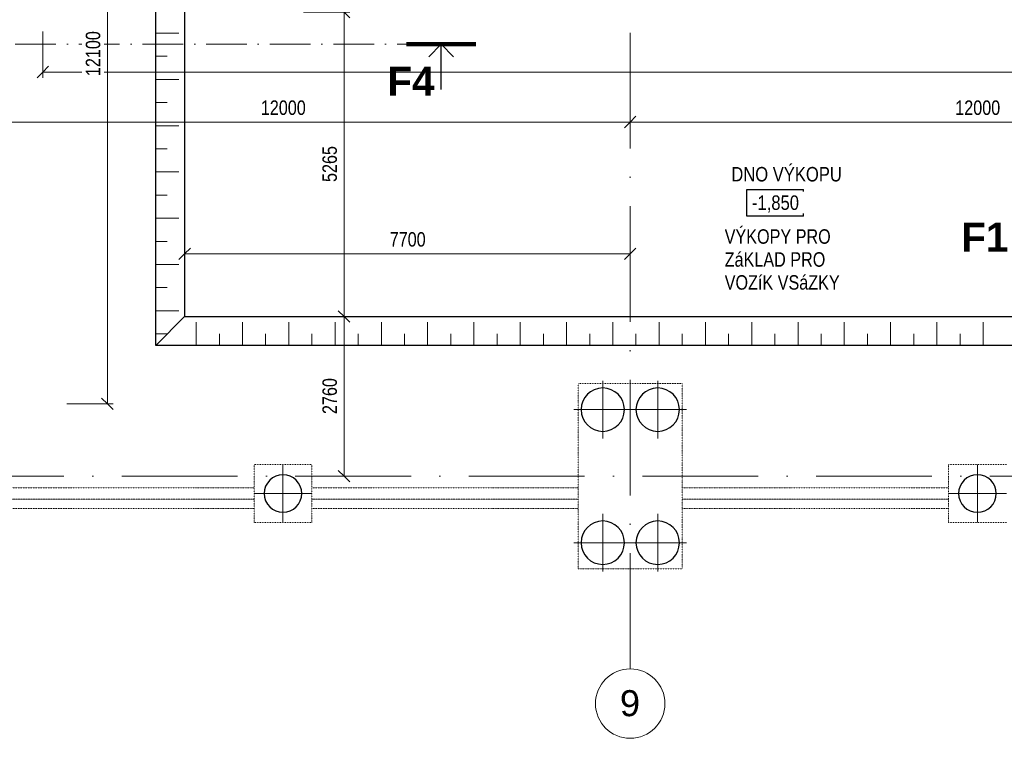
# Model space of a CAD drawing. Header units: millimetres. Extents: x 52781 to 270224, y -9967 to 33961.
# Tile 6 of 19: x 103220 to 120235, y 3217 to 15642. Entities that reach past the tile are written whole.
import ezdxf

# ---------------------------------------------------------------- set-up
doc = ezdxf.new("R2010")
doc.units = ezdxf.units.MM
for name, pattern in [('B_CARA_12', [2.6, 1, -0.8, 0, -0.8]), ('Čerchovaná 20mm', [3000, 2000, -500, 0, -500]), ('Čerchovaná řez', [1100, 700, -200, 0, -200])]:
    doc.linetypes.add(name, pattern=pattern)
for name, color, linetype, lineweight in [('CA_KOTY', 3, 'Continuous', 9), ('CA_KOTY-100', 3, 'Continuous', 9), ('CA_OSY', 5, 'Continuous', 9), ('CA_POHHRA18', 9, 'Continuous', 9), ('CA_POHHRA25', 7, 'Continuous', 13), ('CA_REZY', 1, 'Continuous', 25), ('CA_REZYZNACKY', 1, 'Continuous', 9), ('CA_TEXT25', 7, 'Continuous', 9), ('CA_TEXT35', 62, 'Continuous', 9), ('CA_ZAKLADY25', 7, 'Continuous', 13), ('CA_ZAKLADY5', 1, 'Continuous', 25)]:
    doc.layers.add(name, color=color, linetype=linetype, lineweight=lineweight)
doc.styles.add('Arial', font='arial.ttf', dxfattribs={"height": 450})
doc.styles.add('Arial Narrow', font='ARIALN.TTF', dxfattribs={"height": 250})
doc.styles.add('Arial_1', font='arial.ttf', dxfattribs={"width": 0.8, "height": 250})
doc.styles.add('Arial_B', font='arialbd.ttf', dxfattribs={"height": 500})
doc.dimstyles.new('HP_Přímá_-_2_5_mm_Ariel', dxfattribs={"dimscale": 304.8, "dimtxt": 255.06485, "dimasz": 0.656168, "dimexe": 0.328084, "dimexo": 0.0625, "dimgap": 0.164042, "dimtad": 1, "dimdec": 0, "dimzin": 0, "dimdsep": 46, "dimtxsty": 'Arial_1', "dimblk1": 'OBLIQUE', "dimblk2": 'OBLIQUE', "dimsah": 1, "dimcen": 0.09, "dimazin": 0, "dimtfac": 1, "dimtdec": 4, "dimtix": 1, "dimtmove": 0, "dimatfit": 3, "dimfxl": 2.296588, "dimfxlon": 1, "dimtvp": 1, "dimtfill": 1, "dimtolj": 1, "dimtzin": 0, "dimarcsym": 2})

# ---------------------------------------------------------------- blocks, each defined once
blk = doc.blocks.new('pilota 600 mm - D_750_650-2142274--3_400 _ Vykopy')
at = {"layer": 'CA_POHHRA18'}
for q in [(0, 500), (-500, 0), (0, -500), (500, 0)]:
    blk.add_line((0, 0), q, dxfattribs=at)
blk = doc.blocks.new('pilota 600 mm - D_750_650-2142275--3_400 _ Vykopy')
at = {"layer": 'CA_POHHRA18'}
for q in [(0, 500), (-500, 0), (500, 0), (0, -500)]:
    blk.add_line((0, 0), q, dxfattribs=at)
blk = doc.blocks.new('pilota 600 mm - D_750_650-2142303--3_400 _ Vykopy')
at = {"layer": 'CA_POHHRA18'}
for q in [(0, 500), (-500, 0), (0, -500), (500, 0)]:
    blk.add_line((0, 0), q, dxfattribs=at)
blk = doc.blocks.new('Opakovaný detail - 2мм М200-V12--3_400 _ Vykopy')
at = {"layer": 'CA_POHHRA18'}
for p, q in [((-5000, 0), (-5000, 400)), ((-4200, 0), (-4200, 400)), ((-3400, 0), (-3400, 400)), ((-2600, 0), (-2600, 400)), ((-1800, 0), (-1800, 400)), ((-1000, 0), (-1000, 400)), ((-200, 0), (-200, 400)), ((-4600, 0), (-4600, 200)), ((-3800, 0), (-3800, 200)), ((-3000, 0), (-3000, 200)), ((-2200, 0), (-2200, 200)), ((-1400, 0), (-1400, 200)), ((-600, 0), (-600, 200)), ((200, 0), (200, 200)), ((-5200, 0), (-4400, 0)), ((-4400, 0), (-3600, 0)), ((-3600, 0), (-2800, 0)), ((-2800, 0), (-2000, 0)), ((-2000, 0), (-1200, 0)), ((-1200, 0), (-400, 0)), ((-400, 0), (400, 0))]:
    blk.add_line(p, q, dxfattribs=at)
blk = doc.blocks.new('Opakovaný detail - 2мм М200-V15--3_400 _ Vykopy')
at = {"layer": 'CA_POHHRA18'}
for p, q in [((-50600, 0), (-50600, 400)), ((-49800, 0), (-49800, 400)), ((-49000, 0), (-49000, 400)), ((-48200, 0), (-48200, 400)), ((-47400, 0), (-47400, 400)), ((-46600, 0), (-46600, 400)), ((-45800, 0), (-45800, 400)), ((-45000, 0), (-45000, 400)), ((-44200, 0), (-44200, 400)), ((-43400, 0), (-43400, 400)), ((-42600, 0), (-42600, 400)), ((-41800, 0), (-41800, 400)), ((-41000, 0), (-41000, 400)), ((-40200, 0), (-40200, 400)), ((-39400, 0), (-39400, 400)), ((-38600, 0), (-38600, 400)), ((-37800, 0), (-37800, 400)), ((-37000, 0), (-37000, 400)), ((-50200, 0), (-50200, 200)), ((-49400, 0), (-49400, 200)), ((-48600, 0), (-48600, 200)), ((-47800, 0), (-47800, 200)), ((-47000, 0), (-47000, 200)), ((-46200, 0), (-46200, 200)), ((-45400, 0), (-45400, 200)), ((-44600, 0), (-44600, 200)), ((-43800, 0), (-43800, 200)), ((-43000, 0), (-43000, 200)), ((-42200, 0), (-42200, 200)), ((-41400, 0), (-41400, 200)), ((-40600, 0), (-40600, 200)), ((-39800, 0), (-39800, 200)), ((-39000, 0), (-39000, 200)), ((-38200, 0), (-38200, 200)), ((-37400, 0), (-37400, 200)), ((-50800, 0), (-50000, 0)), ((-50000, 0), (-49200, 0)), ((-49200, 0), (-48400, 0)), ((-48400, 0), (-47600, 0)), ((-47600, 0), (-46800, 0)), ((-46800, 0), (-46000, 0)), ((-46000, 0), (-45200, 0)), ((-45200, 0), (-44400, 0)), ((-44400, 0), (-43600, 0)), ((-43600, 0), (-42800, 0)), ((-42800, 0), (-42000, 0)), ((-42000, 0), (-41200, 0)), ((-41200, 0), (-40400, 0)), ((-40400, 0), (-39600, 0)), ((-39600, 0), (-38800, 0)), ((-38800, 0), (-38000, 0)), ((-38000, 0), (-37200, 0)), ((-37200, 0), (-36400, 0))]:
    blk.add_line(p, q, dxfattribs=at)
blk = doc.blocks.new('Osnova - Bublina osnovy 12mm-4850--3_400 _ Vykopy')
at = {"layer": 'CA_TEXT35'}
blk.add_circle((0, 0), 6, dxfattribs=at)
blk = doc.blocks.new('DIMBLOCK2--3_400 _ Vykopy')
at = {"layer": 'CA_KOTY-100'}
for p, q in [((113770, 13872), (113770, 14572)), ((125770, 13872), (125770, 14572)), ((113770, 13872), (113870, 13972)), ((125770, 13872), (125870, 13972)), ((113770, 13872), (113670, 13772)), ((113770, 13872), (125770, 13872)), ((113770, 13872), (113770, 13772)), ((125770, 13872), (125670, 13772)), ((125770, 13872), (125770, 13772))]:
    blk.add_line(p, q, dxfattribs=at)
at = {"layer": 'CA_KOTY-100', "color": 0, "insert": (119387, 14246), "char_height": 250, "width": 918.23, "attachment_point": 1, "line_spacing_factor": 0.941778, "style": 'Arial_1', "bg_fill": 3, "box_fill_scale": 1.25, "bg_fill_color": 256, "bg_fill_true_color": 13158600, "bg_fill_transparency": 0}
blk.add_mtext('12000', dxfattribs=at)
blk = doc.blocks.new('_Oblique')
at = {"color": 0, "linetype": 'ByBlock', "lineweight": -2}
blk.add_line((-0.5, -0.5), (0.5, 0.5), dxfattribs=at)
blk = doc.blocks.new('DIMBLOCK18--3_400 _ Vykopy')
at = {"layer": 'CA_KOTY-100'}
for p, q in [((101770, 13872), (101770, 14572)), ((113770, 13872), (113770, 14572)), ((101770, 13872), (101870, 13972)), ((113770, 13872), (113870, 13972)), ((101770, 13872), (101670, 13772)), ((101770, 13872), (113770, 13872)), ((101770, 13872), (101770, 13772)), ((113770, 13872), (113670, 13772)), ((113770, 13872), (113770, 13772))]:
    blk.add_line(p, q, dxfattribs=at)
at = {"layer": 'CA_KOTY-100', "color": 0, "insert": (107387, 14246), "char_height": 250, "width": 918.23, "attachment_point": 1, "line_spacing_factor": 0.941778, "style": 'Arial_1', "bg_fill": 3, "box_fill_scale": 1.25, "bg_fill_color": 256, "bg_fill_true_color": 13158600, "bg_fill_transparency": 0}
blk.add_mtext('12000', dxfattribs=at)
blk = doc.blocks.new('DIMBLOCK30--3_400 _ Vykopy')
at = {"layer": 'CA_KOTY-100'}
for p, q in [((103620, 14737), (103620, 15437)), ((153470, 14737), (153470, 15437)), ((103620, 14737), (103720, 14837)), ((153470, 14737), (153570, 14837)), ((103620, 14737), (103520, 14637)), ((103620, 14737), (153470, 14737)), ((103620, 14737), (103620, 14637)), ((153470, 14737), (153370, 14637)), ((153470, 14737), (153470, 14637))]:
    blk.add_line(p, q, dxfattribs=at)
at = {"layer": 'CA_KOTY-100', "color": 0, "insert": (128162, 15111), "char_height": 250, "width": 918.23, "attachment_point": 1, "line_spacing_factor": 0.941778, "style": 'Arial_1', "bg_fill": 3, "box_fill_scale": 1.25, "bg_fill_color": 256, "bg_fill_true_color": 13158600, "bg_fill_transparency": 0}
blk.add_mtext('49850', dxfattribs=at)
blk = doc.blocks.new('Řez - HP_rez-422275--3_400 _ Vykopy')
at = {"layer": 'CA_REZYZNACKY', "lineweight": 100}
blk.add_line((-12, 0), (0, 0), dxfattribs=at)
at = {"layer": 'CA_REZYZNACKY', "lineweight": 25}
for p, q in [((-6, 0), (-8.15, -2.15)), ((-6, 0), (-3.85, -2.15)), ((-6, -7.82), (-6, 0))]:
    blk.add_line(p, q, dxfattribs=at)
blk = doc.blocks.new('DIMBLOCK80--3_400 _ Vykopy')
at = {"layer": 'CA_KOTY-100'}
for p, q in [((104736, 21100), (104036, 21100)), ((104736, 21100), (104636, 21200)), ((104736, 21100), (104736, 9000)), ((104736, 21100), (104836, 21000)), ((104736, 21100), (104836, 21100)), ((104736, 9000), (104636, 9100)), ((104736, 9000), (104036, 9000)), ((104736, 9000), (104836, 8900)), ((104736, 9000), (104836, 9000))]:
    blk.add_line(p, q, dxfattribs=at)
at = {"layer": 'CA_KOTY-100', "color": 0, "insert": (104362, 14667), "char_height": 250, "width": 918.23, "attachment_point": 1, "rotation": 90, "line_spacing_factor": 0.941778, "style": 'Arial_1', "bg_fill": 3, "box_fill_scale": 1.25, "bg_fill_color": 256, "bg_fill_true_color": 13158600, "bg_fill_transparency": 0}
blk.add_mtext('12100', dxfattribs=at)
blk = doc.blocks.new('DIMBLOCK98--3_400 _ Vykopy')
at = {"layer": 'CA_KOTY-100'}
for p, q in [((108825, 15775), (108725, 15875)), ((108825, 15775), (108125, 15775)), ((108825, 10510), (108825, 15775)), ((108825, 15775), (108925, 15675)), ((108825, 15775), (108925, 15775)), ((108825, 10510), (108725, 10610)), ((108825, 10510), (108125, 10510)), ((108825, 10510), (108925, 10410)), ((108825, 10510), (108925, 10510))]:
    blk.add_line(p, q, dxfattribs=at)
at = {"layer": 'CA_KOTY-100', "color": 0, "insert": (108451, 12836), "char_height": 250, "width": 734.59, "attachment_point": 1, "rotation": 90, "line_spacing_factor": 0.941778, "style": 'Arial_1', "bg_fill": 3, "box_fill_scale": 1.25, "bg_fill_color": 256, "bg_fill_true_color": 13158600, "bg_fill_transparency": 0}
blk.add_mtext('5265', dxfattribs=at)
blk = doc.blocks.new('DIMBLOCK99--3_400 _ Vykopy')
at = {"layer": 'CA_KOTY-100'}
for p, q in [((108825, 10510), (108725, 10610)), ((108825, 10510), (108125, 10510)), ((108825, 7750), (108825, 10510)), ((108825, 10510), (108925, 10410)), ((108825, 10510), (108925, 10510)), ((108825, 7750), (108725, 7850)), ((108825, 7750), (108125, 7750)), ((108825, 7750), (108925, 7650)), ((108825, 7750), (108925, 7750))]:
    blk.add_line(p, q, dxfattribs=at)
at = {"layer": 'CA_KOTY-100', "color": 0, "insert": (108451, 8824), "char_height": 250, "width": 734.59, "attachment_point": 1, "rotation": 90, "line_spacing_factor": 0.941778, "style": 'Arial_1', "bg_fill": 3, "box_fill_scale": 1.25, "bg_fill_color": 256, "bg_fill_true_color": 13158600, "bg_fill_transparency": 0}
blk.add_mtext('2760', dxfattribs=at)
blk = doc.blocks.new('DIMBLOCK100--3_400 _ Vykopy')
at = {"layer": 'CA_KOTY-100'}
for p, q in [((106070, 11594), (106070, 12294)), ((113770, 11594), (113770, 12294)), ((106070, 11594), (105970, 11494)), ((106070, 11594), (106170, 11694)), ((106070, 11594), (113770, 11594)), ((106070, 11594), (106070, 11494)), ((113770, 11594), (113670, 11494)), ((113770, 11594), (113870, 11694)), ((113770, 11594), (113770, 11494))]:
    blk.add_line(p, q, dxfattribs=at)
at = {"layer": 'CA_KOTY-100', "color": 0, "insert": (109614, 11969), "char_height": 250, "width": 734.59, "attachment_point": 1, "line_spacing_factor": 0.941778, "style": 'Arial_1', "bg_fill": 3, "box_fill_scale": 1.25, "bg_fill_color": 256, "bg_fill_true_color": 13158600, "bg_fill_transparency": 0}
blk.add_mtext('7700', dxfattribs=at)

msp = doc.modelspace()

# ---------------------------------------------------------------- linework, layer by layer
at = {"layer": 'CA_OSY', "linetype": 'Čerchovaná 20mm'}
for p, q in [((113770, 4417.4), (113770, 30533.9)), ((53980.8, 7749.9), (155580.4, 7749.9))]:
    msp.add_line(p, q, dxfattribs=at)
at = {"layer": 'CA_POHHRA25', "linetype": 'B_CARA_12'}
for p, q in [((102670, 7549.9), (107270, 7549.9)), ((108270, 7549.9), (112870, 7549.9)), ((114670, 7549.9), (119270, 7549.9)), ((107270, 7349.9), (102670, 7349.9)), ((102670, 7349.9), (107270, 7349.9)), ((112870, 7349.9), (108270, 7349.9)), ((108270, 7349.9), (112870, 7349.9)), ((119270, 7349.9), (114670, 7349.9)), ((114670, 7349.9), (119270, 7349.9)), ((102670, 7189.9), (107270, 7189.9)), ((108270, 7189.9), (112870, 7189.9)), ((114670, 7189.9), (119270, 7189.9))]:
    msp.add_line(p, q, dxfattribs=at)
at = {"layer": 'CA_REZY'}
for p, q in [((105570, 10009.9), (105570, 15774.9)), ((106070, 15774.9), (106070, 10509.9)), ((115783.9, 12703.9), (116763.9, 12703.9)), ((115783.9, 12243.9), (115783.9, 12703.9)), ((116763.9, 12243.9), (116763.9, 12703.9)), ((116763.9, 12243.9), (115783.9, 12243.9)), ((105570, 10009.9), (106070, 10509.9)), ((106070, 10509.9), (155221.5, 10509.9)), ((155221.5, 10009.9), (105570, 10009.9))]:
    msp.add_line(p, q, dxfattribs=at)
at = {"layer": 'CA_ZAKLADY25', "linetype": 'B_CARA_12', "lineweight": 9}
for p, q in [((106070, 10509.9), (106070, 17509.9)), ((130070, 10509.9), (106070, 10509.9)), ((112870, 6149.9), (112870, 9349.9)), ((112870, 9349.9), (114670, 9349.9)), ((114670, 9349.9), (114670, 6149.9)), ((107270, 6949.9), (107270, 7949.9)), ((107270, 7949.9), (108270, 7949.9)), ((108270, 7949.9), (108270, 6949.9)), ((119270, 6949.9), (119270, 7949.9)), ((119270, 7949.9), (120270, 7949.9)), ((108270, 6949.9), (107270, 6949.9)), ((120270, 6949.9), (119270, 6949.9)), ((114670, 6149.9), (112870, 6149.9))]:
    msp.add_line(p, q, dxfattribs=at)
at = {"layer": 'CA_ZAKLADY5'}
for centre, radius, start, end in [((113295, 8899.9), 375, 0, 180), ((114245, 8899.9), 375, 360, 180), ((113295, 8899.9), 375, 180, 360), ((114245, 8899.9), 375, 180, 360), ((107770, 7449.9), 325, 90, 270), ((107770, 7449.9), 325, 270, 90), ((119770, 7449.9), 325, 90, 270), ((119770, 7449.9), 325, 270, 90), ((113295, 6599.9), 375, 0, 180), ((114245, 6599.9), 375, 360, 180), ((113295, 6599.9), 375, 180, 360), ((114245, 6599.9), 375, 180, 360)]:
    msp.add_arc(centre, radius, start, end, dxfattribs=at)

# ---------------------------------------------------------------- block references
at = {"layer": 'CA_POHHRA18'}
for name, p, rotation in [('Opakovaný detail - 2мм М200-V12--3_400 _ Vykopy', (105570, 10409.9), 269.9999999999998), ('pilota 600 mm - D_750_650-2142275--3_400 _ Vykopy', (114245, 8899.9), 180), ('pilota 600 mm - D_750_650-2142303--3_400 _ Vykopy', (107770, 7449.9), 180), ('pilota 600 mm - D_750_650-2142303--3_400 _ Vykopy', (119770, 7449.9), 180), ('pilota 600 mm - D_750_650-2142274--3_400 _ Vykopy', (114245, 6599.9), 180)]:
    msp.add_blockref(name, p, dxfattribs=dict(at, rotation=rotation))
for name, p in [('Opakovaný detail - 2мм М200-V15--3_400 _ Vykopy', (156870, 10009.9)), ('pilota 600 mm - D_750_650-2142274--3_400 _ Vykopy', (113295, 8899.9)), ('pilota 600 mm - D_750_650-2142275--3_400 _ Vykopy', (113295, 6599.9))]:
    msp.add_blockref(name, p, dxfattribs=at)
at = {"layer": 'CA_TEXT35', "xscale": 99.99999999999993, "yscale": 99.99999999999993, "zscale": 99.99999999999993}
msp.add_blockref('Osnova - Bublina osnovy 12mm-4850--3_400 _ Vykopy', (113770, 3817.4), dxfattribs=at)

# ---------------------------------------------------------------- texts
at = {"layer": 'CA_REZYZNACKY', "insert": (119488.9, 12134.3), "char_height": 500, "width": 1002.109, "attachment_point": 1, "style": 'Arial_B'}
msp.add_mtext('F1', dxfattribs=at)
at = {"layer": 'CA_TEXT25', "char_height": 250, "attachment_point": 1, "bg_fill": 3, "box_fill_scale": 1.25, "bg_fill_color": 256, "bg_fill_true_color": 13158600, "bg_fill_transparency": 0}
for s, insert, width, style in [('DNO VÝKOPU', (115517.7, 13095.9), 2316.877, 'Arial Narrow'), ('VÝKOPY PRO ', (115403, 12018.4), 2308.86, 'Arial_1'), ('ZáKLAD PRO ', (115403, 11621.5), 2231.898, 'Arial_1'), ('VOZíK VSáZKY', (115403, 11224.7), 2437.13, 'Arial_1')]:
    msp.add_mtext(s, dxfattribs=dict(at, insert=insert, width=width, style=style))

# ---------------------------------------------------------------- next in the draw order: texts
at = {"layer": 'CA_TEXT25', "insert": (115874.7, 12603.9), "char_height": 250, "width": 978.059, "attachment_point": 1, "style": 'Arial Narrow', "bg_fill": 3, "box_fill_scale": 1.25, "bg_fill_color": 256, "bg_fill_true_color": 13158600, "bg_fill_transparency": 0}
msp.add_mtext('-1,850', dxfattribs=at)
at = {"layer": 'CA_TEXT35', "insert": (113591.4, 4050), "char_height": 450, "width": 424.894, "attachment_point": 1, "style": 'Arial', "bg_fill": 3, "box_fill_scale": 1.25, "bg_fill_color": 256, "bg_fill_true_color": 13158600, "bg_fill_transparency": 0}
msp.add_mtext('\\fArial|b0|i0|c238|p34|;9', dxfattribs=at)

# ---------------------------------------------------------------- next in the draw order: dimensions: what is measured, and where the dimension line sits
at = {"layer": 'CA_KOTY'}
dim = msp.add_linear_dim(base=(125770, 13871.6), p1=(113770, 14571.6), p2=(125770, 14571.6), dimstyle='HP_Přímá_-_2_5_mm_Ariel', override={"dimpost": '<>', "dimfxl": 12000}, dxfattribs=at)
dim.commit()
dim.dimension.update_dxf_attribs({"geometry": 'DIMBLOCK2--3_400 _ Vykopy', "text_midpoint": (119770, 14049.3)})

# ---------------------------------------------------------------- next in the draw order: dimensions: what is measured, and where the dimension line sits
dim = msp.add_linear_dim(base=(113770, 13871.6), p1=(101770, 14571.6), p2=(113770, 14571.6), dimstyle='HP_Přímá_-_2_5_mm_Ariel', override={"dimpost": '<>', "dimfxl": 12000}, dxfattribs=at)
dim.commit()
dim.dimension.update_dxf_attribs({"geometry": 'DIMBLOCK18--3_400 _ Vykopy', "text_midpoint": (107770, 14049.3)})

# ---------------------------------------------------------------- next in the draw order: dimensions: what is measured, and where the dimension line sits
dim = msp.add_linear_dim(base=(153470, 14736.7), p1=(103620, 15436.7), p2=(153470, 15436.7), dimstyle='HP_Přímá_-_2_5_mm_Ariel', override={"dimpost": '<>', "dimfxl": 49849.999992}, dxfattribs=at)
dim.commit()
dim.dimension.update_dxf_attribs({"geometry": 'DIMBLOCK30--3_400 _ Vykopy', "text_midpoint": (128545, 14914.3)})

# ---------------------------------------------------------------- next in the draw order: linework, layer by layer
at = {"layer": 'CA_REZYZNACKY', "linetype": 'Čerchovaná řez'}
msp.add_line((87742.2, 15216.6), (109902.5, 15216.6), dxfattribs=at)

# ---------------------------------------------------------------- next in the draw order: block references
at = {"layer": 'CA_REZYZNACKY', "lineweight": 100, "extrusion": (0, 0, -1), "xscale": 99.99999999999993, "yscale": 99.99999999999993, "zscale": 99.99999999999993}
msp.add_blockref('Řez - HP_rez-422275--3_400 _ Vykopy', (-109902.5, 15216.6), dxfattribs=at)

# ---------------------------------------------------------------- next in the draw order: texts
at = {"layer": 'CA_REZYZNACKY', "insert": (109574.4, 14827.6), "char_height": 500, "width": 1002.109, "attachment_point": 1, "style": 'Arial_B'}
msp.add_mtext('F4', dxfattribs=at)

# ---------------------------------------------------------------- next in the draw order: dimensions: what is measured, and where the dimension line sits
at = {"layer": 'CA_KOTY'}
for base, p1, p2, override, picture, middle in [((104736.2, 8999.9), (104036.2, 21099.9), (104036.2, 8999.9), {"dimpost": '<>', "dimfxl": 12100}, 'DIMBLOCK80--3_400 _ Vykopy', (104558.6, 15049.9)), ((108825.3, 15774.9), (108125.3, 10509.9), (108125.3, 15774.9), {"dimpost": '<>', "dimfxl": 5265.0492}, 'DIMBLOCK98--3_400 _ Vykopy', (108647.7, 13142.4))]:
    dim = msp.add_linear_dim(base=base, p1=p1, p2=p2, angle=90, dimstyle='HP_Přímá_-_2_5_mm_Ariel', override=override, dxfattribs=at)
    dim.commit()
    dim.dimension.update_dxf_attribs({"geometry": picture, "text_midpoint": middle})

# ---------------------------------------------------------------- next in the draw order: dimensions: what is measured, and where the dimension line sits
dim = msp.add_linear_dim(base=(113770, 11594.3), p1=(106070, 12294.3), p2=(113770, 12294.3), dimstyle='HP_Přímá_-_2_5_mm_Ariel', override={"dimpost": '<>', "dimfxl": 7700}, dxfattribs=at)
dim.commit()
dim.dimension.update_dxf_attribs({"geometry": 'DIMBLOCK100--3_400 _ Vykopy', "text_midpoint": (109920, 11772)})
dim = msp.add_linear_dim(base=(108825.3, 10509.9), p1=(108125.3, 7749.9), p2=(108125.3, 10509.9), angle=90, dimstyle='HP_Přímá_-_2_5_mm_Ariel', override={"dimpost": '<>', "dimfxl": 2760}, dxfattribs=at)
dim.commit()
dim.dimension.update_dxf_attribs({"geometry": 'DIMBLOCK99--3_400 _ Vykopy', "text_midpoint": (108647.7, 9129.9)})

doc.saveas('drawing.dxf')
